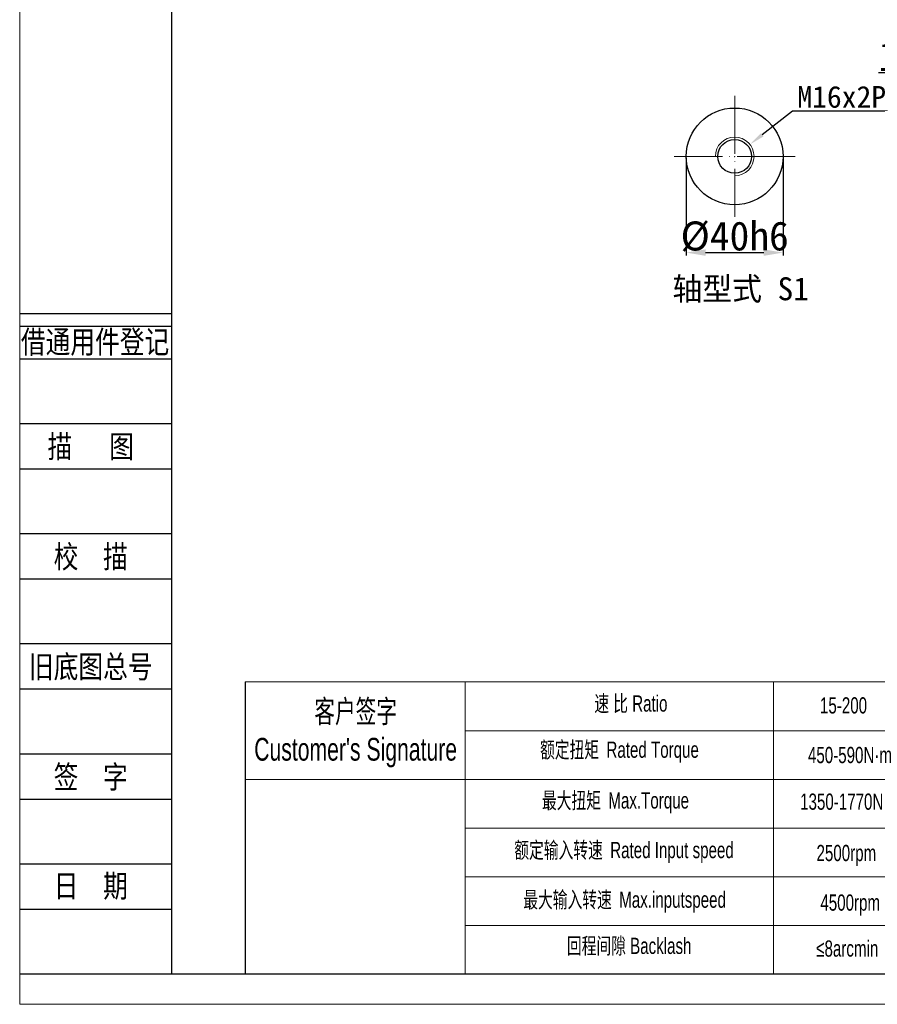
# Model space of a CAD drawing. Header units: millimetres. Extents: x 3238 to 4294, y 1113 to 1860.
# Tile 1 of 17: x 3238 to 3593, y 1113 to 1520. Entities that reach past the tile are written whole.
import ezdxf
from ezdxf.enums import TextEntityAlignment as Align

# ---------------------------------------------------------------- set-up
doc = ezdxf.new("R2010")
doc.units = ezdxf.units.MM
doc.header["$PDSIZE"] = -5
doc.linetypes.add('ACAD_ISO04W100', pattern=[30, 24, -3, 0, -3])
doc.layers.get('0').update_dxf_attribs({"lineweight": 18})
doc.layers.get('Defpoints').update_dxf_attribs({"lineweight": 18})
for name, color, linetype in [('2细线层', 4, 'Continuous'), ('6文字层', 3, 'Continuous'), ('7标注层', 4, 'Continuous')]:
    doc.layers.add(name, color=color, linetype=linetype)
for name, color, linetype, lineweight in [('SLD-0', 7, 'Continuous', 18), ('中心线', 7, 'ACAD_ISO04W100', 0), ('图框_外框线', 7, 'Continuous', 18), ('标注线', 7, 'Continuous', 20), ('粗实线', 7, 'Continuous', 50), ('细实线', 7, 'Continuous', 18)]:
    doc.layers.add(name, color=color, linetype=linetype, lineweight=lineweight)
doc.styles.add('仿宋0.8', font='仿宋_GB2312.ttf', dxfattribs={"width": 0.8})
doc.styles.add('宋体', font='txt', dxfattribs={"width": 0.8})
doc.styles.add('工程字', font='txt')
doc.styles.add('标准', font='arial.ttf', dxfattribs={"width": 0.667})
doc.dimstyles.new('DIMSTYLE_17', dxfattribs={"dimtxt": 8, "dimasz": 12, "dimexe": 0.18, "dimexo": 1, "dimgap": 1, "dimtad": 1, "dimtih": 1, "dimtoh": 1, "dimdec": 3, "dimdsep": 46, "dimtxsty": 'Standard', "dimblk": '_FILLED', "dimblk1": '_FILLED', "dimblk2": '_FILLED', "dimcen": 0.09, "dimadec": 0, "dimazin": 0, "dimtol": 1, "dimtp": 0.1, "dimtm": 0.1, "dimtfac": 0.7, "dimtdec": 3, "dimtofl": 0, "dimtmove": 0, "dimatfit": 3, "dimldrblk": '_FILLED', "dimfxl": 1, "dimtolj": 1, "dimarcsym": 0})
doc.dimstyles.new('ISO-25', dxfattribs={"dimtxt": 12, "dimasz": 8, "dimexe": 1.25, "dimexo": 0.625, "dimtad": 1, "dimtxsty": '仿宋0.8', "dimcen": 2.5, "dimdle": 16, "dimclrd": 1, "dimclre": 1, "dimclrt": 1, "dimadec": 0, "dimazin": 0, "dimtfac": 1, "dimtmove": 0, "dimatfit": 3, "dimfxl": 1, "dimarcsym": 0})

# ---------------------------------------------------------------- blocks, each defined once
blk = doc.blocks.new('*D90')
at = {"layer": 'Defpoints', "color": 0}
for p in [(3653.83, 1498.02), (3641.83, 1486.64), (3653.83, 1486.64)]:
    blk.add_point(p, dxfattribs=at)
at = {"layer": '标注线', "color": 1, "lineweight": -2}
for p, q in [((3641.83, 1487.27), (3641.83, 1499.27)), ((3653.83, 1487.27), (3653.83, 1499.27)), ((3633.83, 1498.02), (3593.13, 1498.02)), ((3641.83, 1498.02), (3653.83, 1498.02)), ((3661.83, 1498.02), (3669.83, 1498.02))]:
    blk.add_line(p, q, dxfattribs=at)
at = {"layer": '标注线', "color": 1}
for points in [[(3633.83, 1496.68), (3633.83, 1499.35), (3641.83, 1498.02)], [(3661.83, 1499.35), (3661.83, 1496.68), (3653.83, 1498.02)]]:
    blk.add_solid(points, dxfattribs=at)
at = {"layer": '标注线', "color": 1, "insert": (3609.48, 1504.64), "char_height": 12, "attachment_point": 5, "style": '工程字'}
blk.add_mtext('12h9', dxfattribs=at)
blk = doc.blocks.new('*D94')
at = {"layer": 'Defpoints', "color": 0}
for p in [(3513.62, 1463.42), (3553.62, 1463.42), (3553.62, 1423.64)]:
    blk.add_point(p, dxfattribs=at)
at = {"layer": '标注线', "color": 1, "lineweight": -2}
for p, q in [((3513.62, 1462.8), (3513.62, 1422.39)), ((3553.62, 1462.8), (3553.62, 1422.39)), ((3521.62, 1423.64), (3545.62, 1423.64))]:
    blk.add_line(p, q, dxfattribs=at)
at = {"layer": '标注线', "color": 1}
for points in [[(3521.62, 1424.97), (3521.62, 1422.3), (3513.62, 1423.64)], [(3545.62, 1422.3), (3545.62, 1424.97), (3553.62, 1423.64)]]:
    blk.add_solid(points, dxfattribs=at)
at = {"layer": '标注线', "color": 1, "insert": (3533.62, 1430.26), "char_height": 12, "attachment_point": 5, "style": '工程字'}
blk.add_mtext('%%C40h6', dxfattribs=at)
blk = doc.blocks.new('_FILLED')
at = {"color": 0, "linetype": 'ByBlock'}
blk.add_solid([(0, 0), (-1, 0.133), (-1, -0.133)], dxfattribs=at)
blk = doc.blocks.new('*D95')
at = {"layer": 'Defpoints', "color": 0}
for p in [(3539.92, 1468.35), (3527.32, 1458.5)]:
    blk.add_point(p, dxfattribs=at)
at = {"layer": '标注线', "color": 0, "linetype": 'Continuous', "lineweight": -2}
for p, q in [((3557.6, 1482.17), (3545.04, 1472.36)), ((3596.91, 1482.17), (3557.6, 1482.17)), ((3533.53, 1463.42), (3533.71, 1463.42)), ((3533.62, 1463.33), (3533.62, 1463.51))]:
    blk.add_line(p, q, dxfattribs=at)
at = {"layer": '标注线', "color": 0, "lineweight": -2, "xscale": 6.5, "yscale": 6.5, "zscale": 6.5, "rotation": 218.0258857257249}
blk.add_blockref('_FILLED', (3539.92, 1468.35), dxfattribs=at)
at = {"layer": '标注线', "color": 0, "insert": (3577.9, 1487.97), "char_height": 9, "attachment_point": 5, "style": '工程字'}
blk.add_mtext('\\A1;M16x2P', dxfattribs=at)

msp = doc.modelspace()

# ---------------------------------------------------------------- linework, layer by layer
for p, q in [((3422.1936, 1246.0976), (3422.1936, 1125.3783)), ((3549.6161, 1246.0976), (3549.6161, 1125.3783))]:
    msp.add_line(p, q)
at = {"layer": '2细线层'}
for p, q in [((3238.0139, 1398.5197), (3300.7021, 1398.5197)), ((3238.0139, 1393.1644), (3300.7021, 1393.1644)), ((3238.0139, 1379.7761), (3300.7021, 1379.7761)), ((3238.0139, 1352.9996), (3300.7021, 1352.9996)), ((3238.0139, 1334.256), (3300.7021, 1334.256)), ((3238.0139, 1307.4795), (3300.7021, 1307.4795)), ((3238.0139, 1288.7359), (3300.7021, 1288.7359)), ((3238.0139, 1261.9593), (3300.7021, 1261.9593)), ((3238.0139, 1243.2158), (3300.7021, 1243.2158)), ((3238.0139, 1216.4392), (3300.7021, 1216.4392)), ((3238.0139, 1197.6956), (3300.7021, 1197.6956)), ((3238.0139, 1170.9191), (3300.7021, 1170.9191)), ((3238.0139, 1152.1755), (3300.7021, 1152.1755)), ((3238.0139, 1125.3989), (3300.7021, 1125.3989))]:
    msp.add_line(p, q, dxfattribs=at)
at = {"layer": '7标注层', "color": 0}
msp.add_line((3331.1297, 1246.0976), (3331.1297, 1125.3989), dxfattribs=at)
at = {"layer": '中心线', "color": 0}
for p, q in [((3533.6222, 1488.4242), (3533.6222, 1438.4242)), ((3558.6222, 1463.4242), (3508.6222, 1463.4242))]:
    msp.add_line(p, q, dxfattribs=at)
at = {"layer": '图框_外框线'}
for p, q in [((3331.1297, 1246.0976), (4281.3754, 1246.0976)), ((3422.1936, 1225.959), (3956.2512, 1225.959)), ((3331.1297, 1205.8204), (4281.3754, 1205.8204)), ((3422.1936, 1185.6818), (4281.3754, 1185.6818)), ((3422.1936, 1165.5431), (4281.3754, 1165.5431)), ((3422.1936, 1145.4045), (4281.3754, 1145.4045))]:
    msp.add_line(p, q, dxfattribs=at)
at = {"layer": '图框_外框线', "color": 3}
msp.add_lwpolyline([(3237.8385, 1112.8262), (4293.9482, 1112.8262), (4293.9482, 1859.6466), (3237.8385, 1859.6466)], close=True, dxfattribs=at)
at = {"layer": '图框_外框线', "color": 3, "lineweight": 25}
msp.add_lwpolyline([(3300.7021, 1125.3989), (4281.3754, 1125.3989), (4281.3754, 1847.0739), (3300.7021, 1847.0739)], close=True, dxfattribs=at)
at = {"layer": '粗实线', "lineweight": 30}
for radius in [20, 7]:
    msp.add_circle((3533.6222, 1463.4242), radius, dxfattribs=at)
at = {"layer": '细实线', "color": 0}
msp.add_arc((3533.6222, 1463.4242), 8, 270, 180, dxfattribs=at)

# ---------------------------------------------------------------- texts
at = {"layer": '6文字层', "color": 3, "style": '宋体', "width": 0.8}
for s, p in [('借通用件登记', (3269.0181, 1386.8253)), ('描   图', (3267.2314, 1343.6278)), ('校  描', (3267.2314, 1298.1077)), ('旧底图总号', (3267.2314, 1252.5875)), ('签  字', (3267.2314, 1207.0674)), ('日  期', (3267.2481, 1161.8145))]:
    msp.add_text(s, height=9.37179, dxfattribs=at).set_placement(p, align=Align.MIDDLE)
at = {"layer": 'SLD-0', "color": 1, "attachment_point": 2, "style": '标准'}
for s, insert, char_height, width in [("{\\fSimSun|b0|i0|c134|p2;客户签字}\\PCustomer's Signature", (3376.8186, 1238.6462), 9.398025, 116.9124), ('{\\fSimSun|b0|i0|c134|p2;速} {\\fSimSun|b0|i0|c134|p2;比} Ratio', (3490.6793, 1240.5601), 6.712875, 54.850302), ('15-200', (3578.655, 1239.7858), 6.71288, 28.541742), ('{\\fSimSun|b0|i0|c134|p2;额定扭矩 }Rated Torque', (3485.9608, 1221.4634), 6.712875, 109.606056), ('450-590N·m', (3581.3174, 1219.262), 6.71288, 28.541742), ('{\\fSimSun|b0|i0|c134|p2;最大扭矩 }Max.Torque', (3484.3094, 1200.4806), 6.712875, 113.409731), ('1350-1770N·m', (3581.5556, 1199.9797), 6.712875, 28.541742), ('{\\fSimSun|b0|i0|c134|p2;额定输入转速 }Rated Input speed', (3487.8482, 1179.9693), 6.712875, 102.762151), ('2500rpm', (3579.816, 1178.7483), 6.71288, 28.541742), ('{\\fSimSun|b0|i0|c134|p2;最大输入转速 }Max.inputspeed ', (3488.0842, 1159.4581), 6.712875, 112.650803), ('4500rpm', (3581.4181, 1158.251), 6.71288, 28.541742), ('回程间隙 Backlash', (3489.9716, 1140.3614), 6.712875, 54.850302), ('≤8arcmin ', (3580.1906, 1139.2493), 6.71288, 28.541742)]:
    msp.add_mtext(s, dxfattribs=dict(at, insert=insert, char_height=char_height, width=width))
at = {"layer": '标注线', "color": 0, "lineweight": 20, "insert": (3536.084, 1408.1409), "char_height": 9.5, "attachment_point": 5, "style": '工程字'}
msp.add_mtext('轴型式 S1', dxfattribs=at)

# ---------------------------------------------------------------- dimensions: what is measured, and where the dimension line sits
at = {"layer": '标注线'}
for base, p1, p2, text, picture, middle in [((3653.8261, 1498.0167), (3641.8261, 1486.6402), (3653.8261, 1486.6402), '<>h9', '*D90', (3609.4805, 1498.0167)), ((3553.6222, 1423.6366), (3513.6222, 1463.4242), (3553.6222, 1463.4242), '%%C<>h6', '*D94', (3533.6222, 1423.6366))]:
    dim = msp.add_linear_dim(base=base, p1=p1, p2=p2, text=text, dimstyle='ISO-25', override={"dimtxsty": '工程字'}, dxfattribs=at)
    dim.commit()
    dim.dimension.update_dxf_attribs({"geometry": picture, "text_midpoint": middle, "dimtype": 160})
at = {"layer": '标注线', "color": 0, "linetype": 'Continuous'}
dim = msp.add_diameter_dim_2p(p1=(3527.3203, 1458.496), p2=(3539.924, 1468.3523), text='M16x2P', dimstyle='DIMSTYLE_17', override={"dimtxt": 9, "dimasz": 6.5, "dimgap": 1.3, "dimtxsty": '工程字', "dimtol": 0}, dxfattribs=at)
dim.commit()
dim.dimension.update_dxf_attribs({"geometry": '*D95', "text_midpoint": (3577.9028, 1482.173), "dimtype": 163})

doc.saveas('drawing.dxf')
